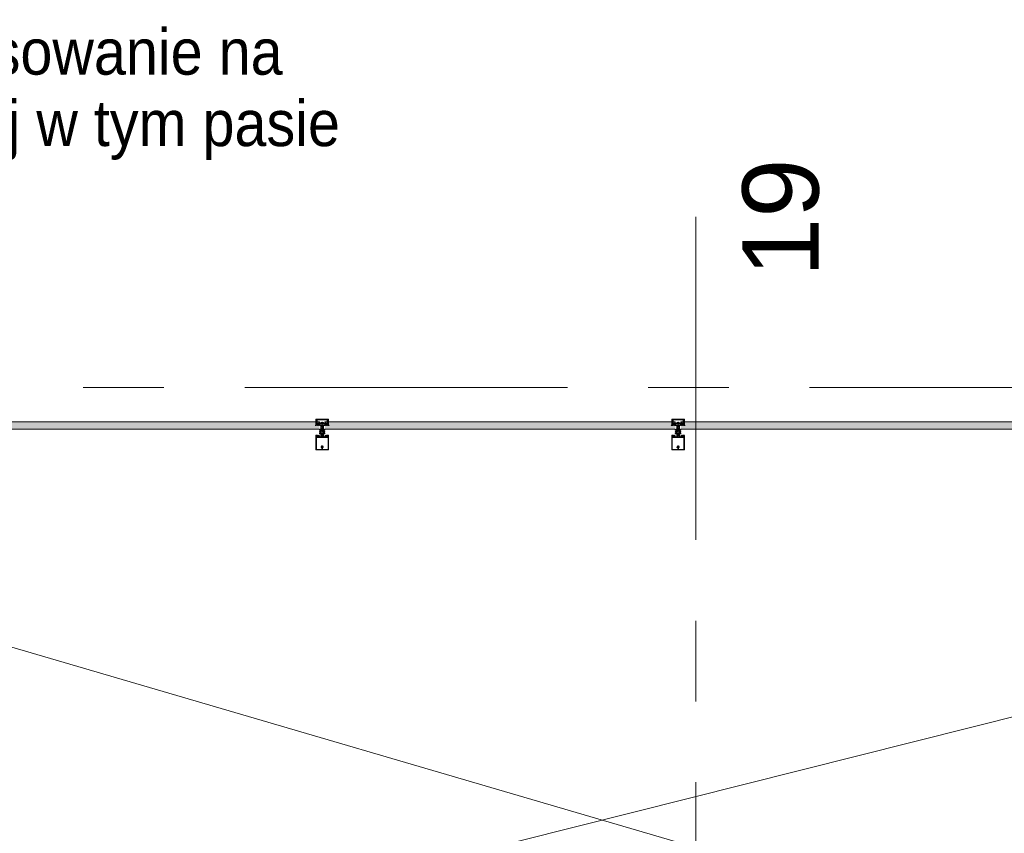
# Model space of a CAD drawing. Header units: centimetres. Extents: x -1737 to 22393, y -8842 to 3838.
# Tile 162 of 167: x 908 to 1296, y 3358 to 3678. Entities that reach past the tile are written whole.
import ezdxf

# ---------------------------------------------------------------- set-up
doc = ezdxf.new("R2010")
doc.units = ezdxf.units.CM
doc.linetypes.add('Oś', pattern=[222.25, 127, -31.75, 31.75, -31.75])
for name, color, linetype, lineweight in [('A-DETL-GENF', 92, 'Continuous', 9), ('A-DETL-THIN', 151, 'Continuous', 9), ('A-GLAZ-CURT', 52, 'Continuous', 13), ('A-GLAZ-CWMG', 51, 'Continuous', 13), ('G-ANNO-TEXT', 231, 'Continuous', 13), ('S-GRID', 1, 'Continuous', 13), ('S-GRID-IDEN', 1, 'Continuous', 13)]:
    doc.layers.add(name, color=color, linetype=linetype, lineweight=lineweight)
doc.styles.add('Arial', font='arial.ttf', dxfattribs={"width": 0.9, "height": 18})
doc.styles.add('Arial_4', font='arial.ttf', dxfattribs={"height": 30})

# ---------------------------------------------------------------- blocks, each defined once
blk = doc.blocks.new('System Panel - Glazed-2597838-3_piętro I __3_90 m_ - stan projektowany')
at = {"layer": 'A-GLAZ-CURT', "lineweight": 9}
blk.add_hatch(color=253, dxfattribs=at).paths.add_polyline_path([(68.9, -1.5), (68.9, 0), (67.5, 0), (67.5, 1.5), (-67.5, 1.5), (-67.5, 0), (-68.9, 0), (-68.9, -1.5), (67.5, -1.5)], flags=0)
for p, q in [((67.5, 1.5), (-67.5, 1.5)), ((-68.9, -1.5), (68.9, -1.5))]:
    blk.add_line(p, q, dxfattribs=at)
blk = doc.blocks.new('Rectangular Mullion - SI_CovCap-20mm_Tran-55mm-2281819-3_piętro I __3_90 m_ - stan projektowany')
at = {"layer": 'A-DETL-GENF'}
for p, q in [((-2.5, 9.45), (-2.5, 7.8)), ((-2.5, 9.39), (-2.5, 4.79)), ((2.37, 9.6), (-2.35, 9.6)), ((-2.29, 9.39), (-2.29, 4.79)), ((-0.12, 8.61), (-0.12, 8.55)), ((-0.12, 8.25), (-0.12, 8.13)), ((-0.1, 8.88), (-0.1, 9.34)), ((0.1, 9.34), (0.1, 8.88)), ((0.12, 8.55), (0.12, 8.61)), ((0.12, 8.13), (0.12, 8.25)), ((2.29, 9.39), (2.29, 4.79)), ((2.5, 7.8), (2.5, 9.45)), ((2.5, 9.39), (2.5, 4.79)), ((-2.35, 3.92), (-2.48, 3.92)), ((-2.09, 4.03), (-2.31, 3.93)), ((-2.26, 4.33), (-2.14, 4.43)), ((-2.22, 4.26), (-2.26, 4.28)), ((-1.9, 3.92), (-2.05, 3.86)), ((-2.04, 4.28), (-1.72, 4.28)), ((-2.02, 4.42), (-2.01, 4.41)), ((-1.98, 4.39), (-1.78, 4.39)), ((-1.72, 4.08), (-1.94, 4.08)), ((-1.8, 3.81), (-1.84, 3.9)), ((-1.74, 4.41), (-1.74, 4.42)), ((-1.7, 3.9), (-1.74, 3.81)), ((-1.67, 4.24), (-1.67, 4.13)), ((-1.62, 4.43), (-1.5, 4.33)), ((-1.58, 3.81), (-1.62, 3.9)), ((-1.5, 4.28), (-1.54, 4.26)), ((-1.48, 3.9), (-1.52, 3.82)), ((-1.35, 3.81), (-1.4, 3.9)), ((-0.5, 4.28), (-0.5, 3.15)), ((-0.21, 3.93), (-0.19, 3.94)), ((-0.19, 3.89), (-0.21, 3.91)), ((-0.18, 3.96), (-0.18, 4.1)), ((-0.08, 4.27), (-0.05, 4.28)), ((0, -1.48), (0, 4.68)), ((0.07, 4.27), (0.05, 4.28)), ((0.17, 3.96), (0.17, 4.1)), ((0.21, 3.93), (0.18, 3.94)), ((0.18, 3.89), (0.21, 3.91)), ((0.5, 3.15), (0.5, 4.28)), ((1.35, 3.81), (1.4, 3.9)), ((1.48, 3.9), (1.52, 3.82)), ((1.62, 4.43), (1.5, 4.33)), ((1.5, 4.28), (1.54, 4.26)), ((1.58, 3.81), (1.62, 3.9)), ((1.67, 4.24), (1.67, 4.13)), ((1.7, 3.9), (1.74, 3.81)), ((2.04, 4.28), (1.72, 4.28)), ((1.72, 4.08), (1.94, 4.08)), ((1.74, 4.41), (1.74, 4.42)), ((1.98, 4.39), (1.78, 4.39)), ((1.8, 3.81), (1.84, 3.9)), ((1.9, 3.92), (2.05, 3.86)), ((2.02, 4.42), (2.01, 4.41)), ((2.09, 4.03), (2.31, 3.93)), ((2.26, 4.33), (2.14, 4.43)), ((2.22, 4.26), (2.26, 4.28)), ((2.35, 3.92), (2.48, 3.92)), ((-2.37, 3.8), (-2.47, 3.8)), ((-0.78, 2.94), (-1.04, 3.09)), ((-0.78, 2.21), (-1.04, 2.36)), ((-0.76, 1.47), (-1.04, 1.63)), ((-0.91, 3.3), (-0.53, 3.08)), ((-0.91, 2.57), (-0.83, 2.52)), ((-0.91, 1.85), (-0.83, 1.8)), ((-0.75, 2.57), (-0.75, 2.89)), ((-0.75, 1.84), (-0.75, 2.16)), ((-0.55, 1.47), (-0.74, 1.47)), ((-0.5, 3.04), (-0.5, 1.52)), ((-0.45, 3.1), (-0.35, 3.1)), ((-0.3, 0.5), (-0.3, 0.28)), ((0.3, 0.5), (0.3, 0.28)), ((0.37, 3.1), (0.45, 3.1)), ((0.5, 3.04), (0.5, 1.52)), ((0.91, 3.3), (0.52, 3.08)), ((0.55, 1.47), (0.74, 1.47)), ((0.75, 2.57), (0.75, 2.89)), ((0.75, 1.84), (0.75, 2.16)), ((0.76, 1.47), (1.04, 1.63)), ((0.77, 2.94), (1.04, 3.09)), ((0.77, 2.21), (1.04, 2.36)), ((0.91, 2.57), (0.82, 2.52)), ((0.91, 1.85), (0.82, 1.8)), ((2.37, 3.8), (2.47, 3.8)), ((-2.6, 0), (-2.69, 0)), ((2.35, -2.5), (-2.35, -2.5)), ((-2.34, -1.03), (-2.15, -1.46)), ((-2.32, -1.59), (-2.04, -1.59)), ((-2.18, -0.02), (-2.26, -0.17)), ((2.13, -2.19), (-2.14, -2.19)), ((-2.06, -1.25), (-2.13, -1.09)), ((-2.13, -2.34), (2.12, -2.34)), ((-2.07, -0.1), (-2.12, -0.02)), ((-2.1, -1.49), (-1.14, -1.49)), ((-1.88, -0.42), (-2.01, -0.42)), ((-2.01, -0.48), (-1.95, -0.48)), ((-1.96, -0.02), (-2, -0.1)), ((-1.98, -0.31), (-1.95, -0.36)), ((-1.98, -0.75), (-1.9, -0.85)), ((-1.34, -1.31), (-1.96, -1.31)), ((-1.85, -0.1), (-1.9, -0.02)), ((-1.84, -0.69), (-1.84, -0.57)), ((-1.83, -0.38), (-1.83, -0.36)), ((-1.74, -0.02), (-1.79, -0.1)), ((-1.79, -0.34), (-1.77, -0.35)), ((-1.79, -0.52), (-1.76, -0.52)), ((-1.67, -0.74), (-1.79, -0.74)), ((-1.74, -0.54), (-1.64, -0.7)), ((-1.72, -0.33), (-1.72, -0.32)), ((-1.72, -0.8), (-1.48, -0.8)), ((-1.63, -0.1), (-1.68, -0.02)), ((-1.67, -0.31), (-1.65, -0.32)), ((-1.6, -0.32), (-1.6, -0.3)), ((-1.52, -0.02), (-1.57, -0.1)), ((-1.56, -0.7), (-1.46, -0.54)), ((-1.55, -0.31), (-1.54, -0.32)), ((-1.41, -0.74), (-1.53, -0.74)), ((-1.49, -0.33), (-1.48, -0.32)), ((-1.41, -0.1), (-1.46, -0.02)), ((-1.44, -0.52), (-1.41, -0.52)), ((-1.43, -0.34), (-1.42, -0.36)), ((-1.38, -0.37), (-1.37, -0.37)), ((-1.36, -0.57), (-1.36, -0.69)), ((-1.3, -0.02), (-1.35, -0.1)), ((-1.3, -0.85), (-1.22, -0.75)), ((-1.25, -0.48), (-1.18, -0.48)), ((-1.2, -0.1), (-1.24, -0.02)), ((-1.07, -0.02), (-1.12, -0.1)), ((-1.09, -1.45), (-0.98, -0.84)), ((-0.95, -0.82), (-0.03, -0.82)), ((0.41, -1.04), (-0.41, -1.04)), ((-0.22, -1.18), (0.23, -1.18)), ((0.02, -0.82), (0.95, -0.82)), ((0.98, -0.84), (1.09, -1.45)), ((1.07, -0.02), (1.12, -0.1)), ((1.14, -1.49), (2.1, -1.49)), ((1.25, -0.48), (1.18, -0.48)), ((1.2, -0.1), (1.24, -0.02)), ((1.3, -0.85), (1.22, -0.75)), ((1.3, -0.02), (1.35, -0.1)), ((1.96, -1.31), (1.34, -1.31)), ((1.36, -0.57), (1.36, -0.69)), ((1.38, -0.37), (1.37, -0.37)), ((1.41, -0.1), (1.46, -0.02)), ((1.44, -0.52), (1.41, -0.52)), ((1.41, -0.74), (1.53, -0.74)), ((1.43, -0.34), (1.42, -0.36)), ((1.56, -0.7), (1.46, -0.54)), ((1.49, -0.33), (1.48, -0.32)), ((1.72, -0.8), (1.48, -0.8)), ((1.52, -0.02), (1.57, -0.1)), ((1.55, -0.31), (1.54, -0.32)), ((1.6, -0.32), (1.6, -0.3)), ((1.63, -0.1), (1.68, -0.02)), ((1.74, -0.54), (1.64, -0.7)), ((1.67, -0.31), (1.65, -0.32)), ((1.67, -0.74), (1.79, -0.74)), ((1.72, -0.33), (1.72, -0.32)), ((1.74, -0.02), (1.79, -0.1)), ((1.79, -0.52), (1.76, -0.52)), ((1.79, -0.34), (1.77, -0.35)), ((1.83, -0.38), (1.83, -0.36)), ((1.84, -0.69), (1.84, -0.57)), ((1.85, -0.1), (1.9, -0.02)), ((1.88, -0.42), (2.01, -0.42)), ((1.98, -0.75), (1.9, -0.85)), ((1.98, -0.31), (1.95, -0.36)), ((2.01, -0.48), (1.95, -0.48)), ((1.96, -0.02), (2, -0.1)), ((2.04, -1.59), (2.32, -1.59)), ((2.13, -1.09), (2.06, -1.25)), ((2.07, -0.1), (2.12, -0.02)), ((2.15, -1.46), (2.34, -1.03)), ((2.18, -0.02), (2.26, -0.17)), ((2.6, 0), (2.69, 0))]:
    blk.add_line(p, q, dxfattribs=at)
at = {"layer": 'A-DETL-GENF', "flags": 128}
for points in [[(-0.15, 9.39), (-2.29, 9.39), (-2.29, 7.8)], [(2.29, 7.8), (2.29, 9.39), (0.15, 9.39)], [(-2.5, 4.9), (-2.5, 4.1), (-2.31, 4.1), (-2.23, 4.18), (-2.23, 4.24), (-2.35, 4.24), (-2.35, 4.47), (-1.91, 4.47)], [(-2.5, 3.94), (-2.5, 4.08), (-2.3, 4.08), (-2.25, 4.07)], [(-2.29, 4.9), (-2.29, 4.7), (2.29, 4.7), (2.29, 4.9)], [(-1.86, 4.47), (-1.41, 4.47), (-1.41, 4.24), (-1.53, 4.24), (-1.53, 4.18), (-1.45, 4.1), (-1.09, 4.1), (-1.09, 4.22), (-1.21, 4.22), (-1.21, 4.43), (-0.65, 4.43)], [(-1.51, 4.07), (-1.46, 4.08), (-1.26, 4.08), (-1.26, 3.89), (-1.3, 3.81)], [(-0.2, 0.11), (-0.2, 0), (-0.5, 0), (-0.5, 3.07), (-0.18, 3.07), (-0.18, 3.88)], [(-0.26, 0.58), (0, 0.8), (0, 1.1), (-0.2, 1.1), (-0.2, 1.3), (-0.1, 1.3), (-0.1, 1.46), (-0.2, 1.46), (-0.2, 1.66), (0, 1.66), (0, 1.83), (-0.2, 1.83), (-0.2, 2.03), (-0.1, 2.03), (-0.1, 2.2), (-0.2, 2.2), (-0.2, 2.4), (0, 2.4), (0, 4.3), (0, 2.4), (0.2, 2.4), (0.2, 2.2), (0.1, 2.2), (0.1, 2.03), (0.2, 2.03), (0.2, 1.83), (0, 1.83), (0, 1.66), (0.2, 1.66), (0.2, 1.46), (0.1, 1.46), (0.1, 1.3), (0.2, 1.3), (0.2, 1.1), (0, 1.1), (0, 0.8), (0.26, 0.58)], [(-0.25, 3.2), (-0.25, 3.29), (-0.2, 3.32), (-0.2, 3.44), (-0.25, 3.47), (-0.2, 3.5), (-0.2, 3.62), (-0.25, 3.65), (-0.2, 3.68), (-0.2, 3.8), (-0.25, 3.83), (-0.2, 3.86), (-0.2, 3.98), (-0.25, 4.01), (-0.2, 4.04), (-0.2, 4.16), (-0.25, 4.19), (-0.2, 4.22), (-0.2, 4.25), (-0.09, 4.45)], [(0.09, 4.45), (0.2, 4.25), (0.2, 4.13), (0.25, 4.1), (0.2, 4.07), (0.2, 3.95), (0.25, 3.92), (0.2, 3.89), (0.2, 3.77), (0.25, 3.74), (0.2, 3.71), (0.2, 3.59), (0.25, 3.56), (0.2, 3.53), (0.2, 3.41), (0.25, 3.38), (0.2, 3.35), (0.2, 3.23), (0.25, 3.2)], [(0.2, 0.11), (0.2, 0), (0.5, 0), (0.5, 3.07), (0.17, 3.07), (0.17, 3.88)], [(0.65, 4.43), (1.21, 4.43), (1.21, 4.22), (1.09, 4.22), (1.09, 4.1), (1.45, 4.1), (1.53, 4.18), (1.53, 4.24), (1.41, 4.24), (1.41, 4.47), (1.85, 4.47)], [(1.51, 4.07), (1.46, 4.08), (1.26, 4.08), (1.26, 3.89), (1.3, 3.81)], [(1.9, 4.47), (2.35, 4.47), (2.35, 4.24), (2.23, 4.24), (2.23, 4.18), (2.31, 4.1), (2.5, 4.1), (2.5, 4.9)], [(2.5, 3.94), (2.5, 4.08), (2.3, 4.08), (2.25, 4.07)], [(-2.5, -2.35), (-2.5, -0.5), (-2.39, -0.5), (-2.27, -0.86)], [(-2.48, -0.21), (-2.48, -0.48), (-2.07, -0.48)], [(-2.34, -1), (-2.34, -1.11), (-2.37, -1.22), (-2.37, -1.54)], [(-1.99, -1.64), (-1.99, -1.99), (-2.12, -1.99), (-2.12, -1.72), (-2.37, -1.72), (-2.37, -2.35), (2.37, -2.35), (2.37, -1.72), (2.12, -1.72), (2.12, -1.99), (1.99, -1.99), (1.99, -1.64)], [(-2.06, -0.93), (-2.14, -0.64), (-1.95, -0.64), (-1.95, -0.58), (-2.03, -0.5), (-2.35, -0.5), (-2.25, -0.87)], [(-2.18, -2.14), (-2.18, -1.78), (-2.32, -1.78), (-2.32, -2.14)], [(-1.92, -0.67), (-1.92, -0.68), (-1.97, -0.71)], [(-1.2, -0.42), (-1.32, -0.42), (-1.32, -0.39), (-1.19, -0.41)], [(-1.23, -0.71), (-1.28, -0.68), (-1.28, -0.67)], [(1.24, -1.23), (1.14, -0.64), (1.25, -0.64), (1.25, -0.58), (1.17, -0.5), (-1.17, -0.5), (-1.25, -0.58), (-1.25, -0.64), (-1.14, -0.64), (-1.24, -1.23)], [(-1.12, -0.48), (-0.98, -0.48), (-0.98, -0.09), (-1.02, -0.02)], [(0.52, -0.97), (0.54, -0.82), (-0.54, -0.82), (-0.52, -0.97)], [(1.12, -0.48), (0.98, -0.48), (0.98, -0.09), (1.02, -0.02)], [(1.2, -0.42), (1.32, -0.42), (1.32, -0.39), (1.19, -0.41)], [(1.23, -0.71), (1.28, -0.68), (1.28, -0.67)], [(1.92, -0.67), (1.92, -0.68), (1.97, -0.71)], [(2.25, -0.87), (2.35, -0.5), (2.03, -0.5), (1.95, -0.58), (1.95, -0.64), (2.14, -0.64), (2.06, -0.93)], [(2.48, -0.21), (2.48, -0.48), (2.07, -0.48)], [(2.33, -2.14), (2.33, -1.78), (2.19, -1.78), (2.19, -2.14)], [(2.27, -0.86), (2.39, -0.5), (2.5, -0.5), (2.5, -2.35)], [(2.37, -1.54), (2.37, -1.22), (2.34, -1.11), (2.34, -1)]]:
    blk.add_lwpolyline(points, dxfattribs=at)
for points in [[(0.97, 0), (-0.97, 0), (-0.97, -0.04), (0.97, -0.04)], [(0.97, -0.04), (-0.97, -0.04), (-0.97, -0.49), (0.97, -0.49)]]:
    blk.add_lwpolyline(points, close=True, dxfattribs=at)
at = {"layer": 'A-DETL-GENF'}
for centre, radius, start, end in [((-2.35, 9.45), 0.15, 90.0003, 179.9997), ((0, 8.4), 0.45, 107.4982, 231.0552), ((-0.22, 8.13), 0.1, 231.0552, 0), ((0, 8.4), 0.21, 143.7768, 216.2232), ((-0.15, 8.55), 0.03, 229.6807, 0), ((-0.15, 8.25), 0.03, 0, 130.3193), ((-0.15, 9.34), 0.05, 0.0077, 89.9923), ((-0.15, 8.88), 0.05, 287.4982, 0), ((0, 8.4), 0.24, 60, 120), ((0.15, 9.34), 0.05, 89.9791, 180.0209), ((0.15, 8.88), 0.05, 180, 252.583), ((0.15, 8.55), 0.03, 180, 310.3193), ((0.15, 8.25), 0.03, 49.6807, 180), ((0.22, 8.13), 0.1, 180, 308.9448), ((0, 8.4), 0.45, 308.9448, 72.583), ((0, 8.4), 0.21, 323.7768, 36.2232), ((2.35, 9.45), 0.15, 0.1055, 83.878), ((-2.48, 3.94), 0.02, 180.0007, 269.9993), ((-2.43, 3.83), 0.059, 88.5974, 194.6036), ((-2.43, 4.82), 0.933, 269.587, 293.0035), ((-2.35, 4.02), 0.1, 270.0001, 294), ((-2.24, 4.3), 0.03, 128.5798, 239.9915), ((-2.24, 4.1), 0.03, 255.4027, 14.3746), ((-2.23, 4.24), 0.02, 346.6587, 60.0171), ((-1.94, 4.17), 0.277, 166.6587, 194.3746), ((-2.08, 4.37), 0.08, 38.8475, 129.685), ((-2.04, 4.23), 0.0496, 92.7559, 159.6878), ((-1.94, 4.23), 0.148, 172.4164, 270.2404), ((-2.07, 3.99), 0.0337, 293.0035, 114), ((-1.98, 4.44), 0.05, 218.8475, 270), ((-1.88, 4.46), 0.0255, 12.35, 167.65), ((-1.89, 3.87), 0.05, 30.069, 110.536), ((-1.78, 4.44), 0.05, 270, 321.1528), ((-1.67, 4.37), 0.08, 50.315, 141.1528), ((-1.72, 4.23), 0.0499, 9.2263, 86.9893), ((-1.72, 4.13), 0.0502, 273.3323, 359.7322), ((-1.66, 3.88), 0.0402, 27.7922, 152.3701), ((-1.53, 4.24), 0.02, 119.9847, 193.341), ((-1.82, 4.17), 0.277, 345.6254, 13.341), ((-1.52, 4.1), 0.03, 165.6254, 284.5942), ((-1.52, 4.3), 0.03, 300.0085, 51.4202), ((-1.44, 3.88), 0.0414, 28.176, 151.824), ((-0.65, 4.28), 0.15, 359.9706, 90.0294), ((-0.21, 3.92), 0.01, 120.0303, 239.9802), ((-0.2, 3.96), 0.02, 300.0303, 360), ((-0.2, 3.88), 0.02, 360, 59.9802), ((0.02, 4.1), 0.2, 120, 180), ((0, 4.4), 0.1, 28.7984, 151.2016), ((0, 4.2), 0.1, 90, 120), ((0, 4.2), 0.1, 60, 90), ((-0.03, 4.1), 0.2, 360, 60), ((0.19, 3.96), 0.02, 180, 239.9697), ((0.19, 3.88), 0.02, 120.0198, 180), ((0.2, 3.92), 0.01, 300.0198, 59.9697), ((0.65, 4.28), 0.15, 89.9706, 180.0294), ((1.44, 3.88), 0.0414, 28.176, 151.824), ((1.52, 4.3), 0.03, 128.5798, 239.9915), ((1.52, 4.1), 0.03, 255.4058, 14.3746), ((1.53, 4.24), 0.02, 346.659, 60.0153), ((1.82, 4.17), 0.277, 166.659, 194.3746), ((1.67, 4.37), 0.08, 38.8472, 129.685), ((1.66, 3.88), 0.0402, 27.6299, 152.2078), ((1.72, 4.23), 0.0499, 93.0107, 170.7737), ((1.72, 4.13), 0.0502, 180.2678, 266.6677), ((1.78, 4.44), 0.05, 218.8472, 270), ((1.89, 3.87), 0.05, 69.464, 149.931), ((1.88, 4.46), 0.0255, 12.35, 167.65), ((1.94, 4.23), 0.148, 269.7596, 7.5836), ((1.98, 4.44), 0.05, 270, 321.1525), ((2.08, 4.37), 0.08, 50.315, 141.1525), ((2.04, 4.23), 0.0496, 20.3122, 87.2441), ((2.07, 3.99), 0.0337, 66, 246.9965), ((2.43, 4.82), 0.933, 246.9965, 270.413), ((2.23, 4.24), 0.02, 119.9829, 193.3413), ((1.94, 4.17), 0.277, 345.6254, 13.3413), ((2.24, 4.1), 0.03, 165.6254, 284.5973), ((2.24, 4.3), 0.03, 300.0085, 51.4202), ((2.35, 4.02), 0.1, 246, 269.9999), ((2.43, 3.83), 0.059, 345.3964, 91.4026), ((2.48, 3.94), 0.02, 270.0007, 359.9993), ((-2.47, 3.82), 0.02, 194.6036, 270), ((-2.4, 4.8), 0.997, 271.4989, 290.69), ((-1.77, 3.83), 0.03, 210.0871, 329.9129), ((-1.55, 3.83), 0.0299, 210.122, 335.064), ((-1.33, 3.83), 0.0301, 210.1258, 329.8742), ((-0.98, 3.2), 0.125, 60, 240), ((-0.98, 2.47), 0.125, 60, 240), ((-0.98, 1.74), 0.125, 60, 240), ((-0.8, 2.57), 0.05, 240, 360), ((-0.8, 1.84), 0.05, 240, 360), ((-0.8, 2.89), 0.05, 360, 60), ((-0.8, 2.16), 0.05, 360, 60), ((-0.74, 1.52), 0.05, 240, 270), ((-0.55, 1.52), 0.05, 270, 360), ((-0.55, 3.04), 0.05, 360, 60), ((-0.45, 3.15), 0.05, 179.9899, 270.0101), ((-0.35, 3.2), 0.0999, 269.9704, 0.0296), ((-0.2, 0.5), 0.1, 130, 180), ((-0.2, 0.28), 0.1, 180, 240), ((-0.3, 0.11), 0.1, 360, 60), ((0.3, 0.11), 0.1, 120, 180), ((0.37, 3.23), 0.126, 191.5693, 265.5931), ((0.2, 0.28), 0.1, 300, 360), ((0.2, 0.5), 0.1, 0, 50), ((0.45, 3.15), 0.05, 270.9313, 359.9852), ((0.55, 3.04), 0.05, 120, 180), ((0.55, 1.52), 0.05, 180, 270), ((0.74, 1.52), 0.05, 270, 300), ((0.8, 2.89), 0.05, 120, 180), ((0.8, 2.57), 0.05, 180, 300), ((0.8, 2.16), 0.05, 120, 180), ((0.8, 1.84), 0.05, 180, 300), ((0.97, 3.2), 0.125, 300, 120), ((0.97, 2.47), 0.125, 300, 120), ((0.97, 1.74), 0.125, 300, 120), ((1.33, 3.83), 0.0301, 210.1258, 329.8742), ((1.55, 3.83), 0.0299, 204.936, 329.878), ((1.77, 3.83), 0.03, 210.0871, 329.9129), ((2.4, 4.8), 0.997, 249.31, 268.5011), ((2.47, 3.82), 0.02, 270, 345.3964), ((-2.69, -0.03), 0.03, 89.9022, 261.6433), ((-2.73, -0.34), 0.286, 27.5921, 81.6433), ((-2.6, -0.2), 0.2, 80.4545, 89.9022), ((-2.61, -0.29), 0.291, 25.3637, 80.4545), ((-2.35, -2.35), 0.15, 179.9938, 270.0062), ((-2.32, -1.54), 0.0512, 180.5709, 268.6482), ((-2.31, -0.14), 0.05, 205.3637, 330.1649), ((-2.29, -1.01), 0.06, 98.4417, 205), ((-2.27, -1), 0.07, 120.0064, 180), ((-2.13, -2.14), 0.2, 179.9718, 270.0352), ((-2.34, -0.88), 0.07, 300.0064, 18), ((-2.31, -0.89), 0.06, 278.4417, 15), ((-2.15, -0.03), 0.03, 30.7154, 150.1649), ((-2.14, -2.14), 0.0499, 179.8796, 270.0225), ((-2.1, -1.44), 0.05, 205, 270), ((-2.08, -1.06), 0.06, 108.8192, 205), ((-2.12, -0.95), 0.06, 288.8192, 15), ((-2.04, -0.08), 0.0417, 215.132, 324.868), ((-2.01, -0.35), 0.065, 90, 270), ((-2.04, -0.48), 0.03, 0, 180), ((-1.96, -1.21), 0.1, 205, 270), ((-2.04, -1.64), 0.05, 0, 90.0001), ((-2.01, -0.33), 0.04, 29.9937, 90), ((-1.95, -0.73), 0.03, 120.0049, 219.9897), ((-1.93, -0.03), 0.03, 30.5887, 149.5346), ((-1.86, -0.31), 0.1, 210.0023, 269.1728), ((-1.95, -0.51), 0.03, 0.0185, 89.0948), ((-1.62, -0.59), 0.314, 165.4979, 194.5021), ((-1.84, -0.8), 0.08, 219.9967, 337.3844), ((-1.88, -0.37), 0.05, 270, 305.0779), ((-1.86, -0.37), 0.0339, 269.1783, 356.9975), ((-1.82, -0.08), 0.0415, 215.012, 324.988), ((-1.6, -0.77), 0.44, 54.1588, 125.0779), ((-1.79, -0.57), 0.05, 89.9897, 180.0103), ((-1.79, -0.69), 0.05, 179.9899, 270.0101), ((-1.8, -0.36), 0.0272, 60.011, 176.9853), ((-1.75, -0.32), 0.0316, 240.007, 341.9967), ((-1.76, -0.55), 0.03, 29.9936, 90.0121), ((-1.72, -0.85), 0.05, 90.0003, 157.3776), ((-1.71, -0.03), 0.03, 30.1448, 149.5346), ((-1.69, -0.33), 0.03, 45.0005, 162.0009), ((-1.67, -0.71), 0.03, 269.9936, 30.0024), ((-1.63, -0.3), 0.0316, 224.991, 327.0104), ((-1.6, -0.08), 0.043, 217.8436, 323.8234), ((-1.57, -0.32), 0.03, 30.0003, 146.9985), ((-1.53, -0.71), 0.03, 150.0027, 270.0013), ((-1.51, -0.31), 0.0316, 210.0026, 311.9974), ((-1.49, -0.03), 0.03, 30.3449, 149.5346), ((-1.46, -0.34), 0.03, 14.9955, 132.0028), ((-1.48, -0.85), 0.05, 22.6209, 90.0012), ((-1.44, -0.55), 0.03, 89.9893, 150.005), ((-1.36, -0.8), 0.08, 202.6228, 319.9969), ((-1.39, -0.35), 0.03, 195.0015, 296.9968), ((-1.38, -0.08), 0.0419, 215.4665, 324.6999), ((-1.41, -0.57), 0.05, 0.009, 89.991), ((-1.41, -0.69), 0.05, 270.0092, 359.9908), ((-1.35, -0.39), 0.03, 0.0112, 116.991), ((-1.32, -0.39), 0.03, 234.1588, 270), ((-1.34, -1.21), 0.1, 270, 350), ((-1.27, -0.03), 0.03, 30.3446, 149.7685), ((-1.25, -0.51), 0.03, 90, 193.1975), ((-1.58, -0.59), 0.314, 345.517, 13.1975), ((-1.24, -0.73), 0.03, 319.9887, 60.0017), ((-1.16, -0.08), 0.0416, 206.9541, 331.568), ((-1.2, -0.45), 0.033, 305.0901, 90), ((-1.19, -0.46), 0.05, 7.1737, 90.0088), ((-1.12, -0.45), 0.03, 187.1885, 269.997), ((-1.14, -1.44), 0.05, 270, 350), ((-1.05, -0.03), 0.03, 29.7965, 150.132), ((-0.95, -0.85), 0.03, 90, 170), ((-0.31, -0.92), 0.22, 193.9707, 242.728), ((0, -0.29), 0.921, 243.7078, 255.8284), ((0, -0.82), 0.0256, 12.6804, 167.3196), ((0, -0.29), 0.92, 284.1683, 296.293), ((0.31, -0.92), 0.22, 297.2746, 346.0268), ((0.95, -0.85), 0.03, 10, 90), ((1.05, -0.03), 0.03, 29.868, 150.2035), ((1.14, -1.44), 0.05, 190, 270), ((1.16, -0.08), 0.0416, 208.432, 333.0459), ((1.12, -0.45), 0.03, 270.003, 352.8115), ((1.19, -0.46), 0.05, 89.9912, 172.8263), ((1.2, -0.45), 0.033, 90, 234.9099), ((1.24, -0.73), 0.03, 119.9983, 220.0113), ((1.27, -0.03), 0.03, 30.2315, 149.6554), ((1.34, -1.21), 0.1, 190, 270), ((1.25, -0.51), 0.03, 346.8025, 90), ((1.58, -0.59), 0.314, 166.8025, 194.483), ((1.36, -0.8), 0.08, 220.0031, 337.3772), ((1.35, -0.39), 0.03, 63.009, 179.9888), ((1.32, -0.39), 0.03, 270, 305.8412), ((1.6, -0.77), 0.44, 54.9221, 125.8412), ((1.38, -0.08), 0.0419, 215.3001, 324.5335), ((1.41, -0.57), 0.05, 90.009, 179.991), ((1.41, -0.69), 0.05, 180.0092, 269.9908), ((1.39, -0.35), 0.03, 243.0032, 344.9985), ((1.46, -0.34), 0.03, 47.9972, 165.0045), ((1.44, -0.55), 0.03, 29.995, 90.0107), ((1.48, -0.85), 0.05, 89.9988, 157.3791), ((1.49, -0.03), 0.03, 30.4654, 149.6551), ((1.51, -0.31), 0.0316, 228.0026, 329.9974), ((1.53, -0.71), 0.03, 269.9987, 29.9973), ((1.57, -0.32), 0.03, 33.0015, 149.9997), ((1.6, -0.08), 0.043, 216.1766, 322.1564), ((1.63, -0.3), 0.0316, 212.9896, 315.009), ((1.67, -0.71), 0.03, 149.9976, 270.0064), ((1.69, -0.33), 0.03, 17.9991, 134.9995), ((1.71, -0.03), 0.03, 30.4654, 149.8552), ((1.75, -0.32), 0.0316, 198.0033, 299.993), ((1.72, -0.85), 0.05, 22.6224, 89.9997), ((1.76, -0.55), 0.03, 89.9879, 150.0064), ((1.84, -0.8), 0.08, 202.6156, 320.0033), ((1.82, -0.08), 0.0415, 215.012, 324.988), ((1.8, -0.36), 0.0272, 3.0147, 119.989), ((1.79, -0.57), 0.05, 359.9897, 90.0103), ((1.79, -0.69), 0.05, 269.9899, 0.0101), ((1.86, -0.37), 0.0339, 183.0025, 270.8217), ((1.88, -0.37), 0.05, 234.9221, 270), ((1.86, -0.31), 0.1, 270.8272, 329.9977), ((1.93, -0.03), 0.03, 30.4654, 149.4113), ((1.95, -0.51), 0.03, 90.9052, 179.9815), ((1.62, -0.59), 0.314, 345.4979, 14.5021), ((1.96, -1.21), 0.1, 270, 335), ((1.95, -0.73), 0.03, 320.0103, 59.9951), ((2.01, -0.33), 0.04, 90, 150.0063), ((2.04, -1.64), 0.05, 89.9981, 180.0017), ((2.04, -0.08), 0.0417, 215.132, 324.868), ((2.01, -0.35), 0.065, 270, 90), ((2.04, -0.48), 0.03, 0, 180), ((2.12, -0.95), 0.06, 165, 251.1808), ((2.08, -1.06), 0.06, 335, 71.1808), ((2.1, -1.44), 0.05, 270, 335), ((2.15, -0.03), 0.03, 29.8351, 149.2846), ((2.12, -2.14), 0.2, 270.0295, 359.9723), ((2.13, -2.14), 0.0501, 270.0875, 359.9336), ((2.31, -0.89), 0.06, 165, 261.5583), ((2.31, -0.14), 0.05, 209.8351, 334.6363), ((2.34, -0.88), 0.07, 162, 239.9983), ((2.27, -1), 0.07, 0, 59.9983), ((2.29, -1.01), 0.06, 335, 81.5583), ((2.32, -1.54), 0.0498, 269.8262, 0.1735), ((2.61, -0.29), 0.291, 99.5455, 154.6363), ((2.35, -2.35), 0.15, 270.0494, 359.9506), ((2.73, -0.34), 0.286, 98.3567, 152.4079), ((2.6, -0.2), 0.2, 90.0978, 99.5455), ((2.69, -0.03), 0.03, 278.3567, 90.0978)]:
    blk.add_arc(centre, radius, start, end, dxfattribs=at)

msp = doc.modelspace()

# ---------------------------------------------------------------- linework, layer by layer
at = {"layer": 'A-DETL-THIN'}
for p, q in [((612.38, 3516.83), (1641.38, 3215.83)), ((1734.94, 3513.33), (622.03, 3233.71))]:
    msp.add_line(p, q, dxfattribs=at)
at = {"layer": 'S-GRID', "linetype": 'Oś'}
for p, q in [((1174.38, 3600.33), (1174.38, 2843.33)), ((-1225.62, 3533.33), (1983.25, 3533.33))]:
    msp.add_line(p, q, dxfattribs=at)

# ---------------------------------------------------------------- block references
at = {"layer": 'A-GLAZ-CURT', "lineweight": 9}
for p in [(957.38, 3518.33), (1097.38, 3518.33), (1237.38, 3518.33)]:
    msp.add_blockref('System Panel - Glazed-2597838-3_piętro I __3_90 m_ - stan projektowany', p, dxfattribs=at)
at = {"layer": 'A-GLAZ-CWMG', "lineweight": 9, "extrusion": (0, 0, -1), "rotation": 180}
for p in [(-1027.38, 3518.33), (-1167.38, 3518.33)]:
    msp.add_blockref('Rectangular Mullion - SI_CovCap-20mm_Tran-55mm-2281819-3_piętro I __3_90 m_ - stan projektowany', p, dxfattribs=at)

# ---------------------------------------------------------------- texts
at = {"layer": 'G-ANNO-TEXT', "color": 1, "insert": (653.32, 3674.28), "char_height": 18, "width": 398.88, "attachment_point": 1, "line_spacing_factor": 0.936439, "style": 'Arial'}
msp.add_mtext('\\pt114.3,228.6,342.9,457.2,571.5,685.8,800.1,914.4,1028.7,1143,1257.3,1371.6,1485.9,1600.2,1714.5,1828.8,1943.1,2057.4,2171.7,2286,2400.3,2514.6,2628.9,2743.2,2857.5,2971.8,3086.1,3200.4,3314.7,3429,3543.3,3657.6;należy uwzględnić zastosowanie na elewacji wełny mineralnej w tym pasie', dxfattribs=at)
at = {"layer": 'S-GRID-IDEN', "insert": (1207.88, 3600), "char_height": 30, "width": 48.3, "attachment_point": 5, "rotation": 90, "line_spacing_factor": 0.936439, "style": 'Arial_4'}
msp.add_mtext('\\pxqc,t4.23333,8.46667,12.7,16.93333,21.16667,25.4,29.63333,33.86667,38.1,42.33333,46.56667,50.8,55.03333,59.26667,63.5,67.73333,71.96667,76.2,80.43333,84.66667,88.9,93.13333,97.36667,101.6,105.83333,110.06667,114.3,118.53333,122.76667,127,131.23333,135.46667;{19}', dxfattribs=at)

doc.saveas('drawing.dxf')
